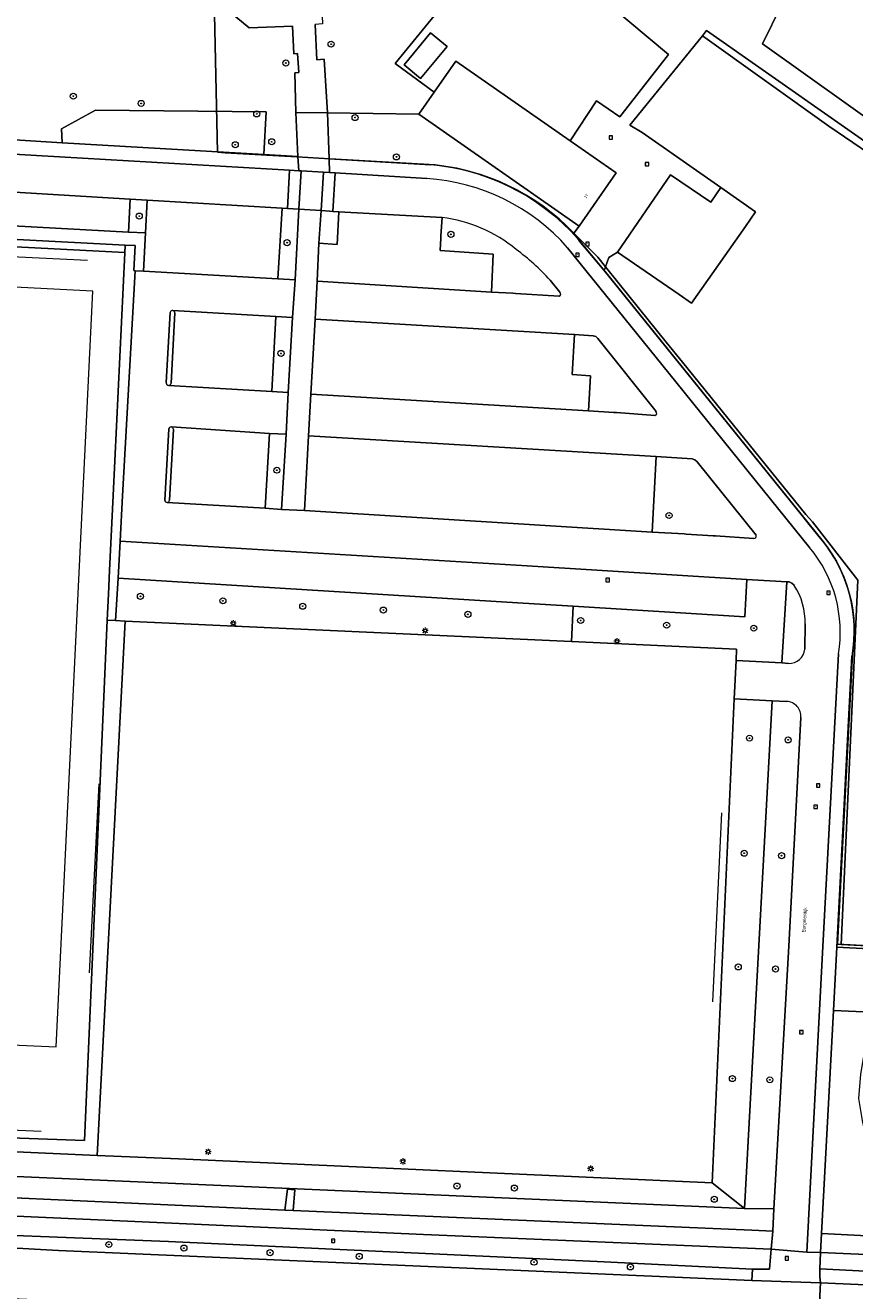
# Model space of a CAD drawing. Header units: metres. Extents: x 207466 to 209466, y 475780 to 477780.
# Tile 41 of 189: x 207701 to 207811, y 476618 to 476785. Entities that reach past the tile are written whole.
import ezdxf

# ---------------------------------------------------------------- set-up
doc = ezdxf.new("R2010")
doc.units = ezdxf.units.M
doc.linetypes.add('IE-TERREINAFSCHEIDING-KUNSTMATIG', pattern=[0])
doc.layers.get('0').update_dxf_attribs({"color": 253, "linetype": 'CONTINUOUS'})
for name, color, linetype, lineweight, true_color in [('B-RO-GR-BEPLANTING_CULTUUR_BODEMBEDEKKER-GV', 7, 'CONTINUOUS', 0, 0x6d8a47), ('B-RO-GR-BEPLANTING_CULTUUR_BOSPLANTSOEN-GV', 7, 'CONTINUOUS', 0, 0x6d8a47), ('B-RO-GR-BOOM-S', 7, 'CONTINUOUS', 0, 0x6d8a47), ('B-RO-GR-GROENVOORZIENING-GV', 7, 'CONTINUOUS', 0, 0x6d8a47), ('B-RO-OG-BEBOUWING-GV', 7, 'CONTINUOUS', 0, 0xa50000), ('B-RO-OG-BEBOUWING_BASSIN-GV', 7, 'CONTINUOUS', 0, 0xa50000)]:
    doc.layers.add(name, color=color, linetype=linetype, lineweight=lineweight, true_color=true_color)
for name, color, linetype, lineweight in [('B-RO-IE-TERREINAFSCHEIDING_KUNSTMATIG_HEKWERK-G', 253, 'IE-TERREINAFSCHEIDING-KUNSTMATIG', 0), ('B-RO-KL-ET_LS_OV_LICHTMAST-S', 253, 'CONTINUOUS', 0), ('B-RO-OG-BEBOUWING-T18', 7, 'CONTINUOUS', 0), ('B-RO-OG-TERREIN_CULTUURSCHEIDING-GV', 253, 'CONTINUOUS', 0), ('B-RO-OG-TOPOGRAFIE-T18', 7, 'CONTINUOUS', 0), ('B-RO-RI-GWA_RIOOLPUT-S', 253, 'CONTINUOUS', 0), ('B-RO-VH-VERHARDING_ASFALT-GV', 253, 'CONTINUOUS', 0), ('B-RO-VH-VERHARDING_BETONSTRAATSTEEN-GV', 253, 'CONTINUOUS', 0), ('B-RO-VH-VERHARDING_OPEN-GV', 253, 'CONTINUOUS', 0), ('B-RO-VH-VERHARDING_STRAATBAKSTEEN-GV', 253, 'CONTINUOUS', 0), ('B-RO-VH-VERHARDING_TEGEL-GV', 253, 'CONTINUOUS', 0), ('B-WE-KG-GRENS_PERCEEL-GV', 150, 'CONTINUOUS', 18)]:
    doc.layers.add(name, color=color, linetype=linetype, lineweight=lineweight)
doc.styles.add('NLCS-ISO', font='NLCS-ISO.ttf')
doc.styles.add('NLCS-ISO-M200-T18', font='NLCS-ISO.ttf', dxfattribs={"height": 1.8})

# ---------------------------------------------------------------- blocks, each defined once
blk = doc.blocks.new('SKL-ET_OV_LICHTMAST-SO1')
at = {"color": 0, "linetype": 'ByBlock', "lineweight": -2}
blk.add_circle((0, 0), 1, dxfattribs=at)
for points in [[(-1.25, 0), (-2, 0)], [(-1.4142, 1.4142), (-0.8839, 0.8839)], [(0, 2), (0, 1.25)], [(0.8839, 0.8839), (1.4142, 1.4142)], [(2, 0), (1.25, 0)], [(-1.4142, -1.4142), (-0.8839, -0.8839)], [(0, -1.25), (0, -2)], [(0.8839, -0.8839), (1.4142, -1.4142)]]:
    blk.add_open_spline(points, degree=1, dxfattribs=at)
blk = doc.blocks.new('SRI-PUT_INSPECTIEPUT_RIOOLPUT-SO1')
at = {"color": 0, "linetype": 'ByBlock', "lineweight": -2, "flags": 128}
blk.add_lwpolyline([(-1.125, -1.125), (1.125, -1.125), (1.125, 1.125), (-1.125, 1.125), (-1.125, -1.125)], dxfattribs=at)
at = {"color": 0, "linetype": 'ByBlock', "lineweight": -2, "insert": (0, 0.2828), "char_height": 1.5, "attachment_point": 5, "line_spacing_factor": 0.8, "style": 'NLCS-ISO'}
blk.add_mtext('{\\C0;r}', dxfattribs=at)
blk = doc.blocks.new('SGR-BOOM_01-SO1')
at = {"linetype": 'Continuous'}
h = blk.add_hatch(color=0, dxfattribs=at)
edge = h.paths.add_edge_path()
edge.add_arc((0, 0), 0.25, 0, 360)
at = {"color": 0, "linetype": 'ByBlock', "lineweight": -2}
for radius in [2, 0.25]:
    blk.add_circle((0, 0), radius, dxfattribs=at)

msp = doc.modelspace()

# ---------------------------------------------------------------- linework, layer by layer
at = {"layer": 'B-RO-GR-BEPLANTING_CULTUUR_BODEMBEDEKKER-GV', "flags": 128}
for points in [[(207740.97, 476773.38), (207741.16, 476767.31), (207754.61, 476766.49)], [(207773.52, 476757.48), (207774.24, 476758.41), (207753.04, 476773.2), (207740.97, 476773.38)], [(207801.7, 476711.36), (207796.38, 476711.67), (207796.12, 476706.72), (207773.43, 476708.15), (207773.22, 476703.47), (207795.02, 476702.46), (207794.99, 476700.97), (207801.01, 476700.63), (207801.7, 476711.36)], [(207791.8, 476631.87), (207796.08, 476628.51), (207799.76, 476695.63), (207794.74, 476695.89), (207791.8, 476631.87)], [(207645.29, 476638.46), (207645.29, 476635.15), (207669.67, 476634.05), (207796.08, 476628.51), (207791.8, 476631.87), (207721.26, 476635.04), (207710.5, 476635.52), (207645.29, 476638.46)]]:
    msp.add_lwpolyline(points, dxfattribs=at)
at = {"layer": 'B-RO-GR-BEPLANTING_CULTUUR_BODEMBEDEKKER-GV'}
msp.add_arc((207752.28, 476737.28), 29.31, 43.5772, 85.4578, dxfattribs=at)
at = {"layer": 'B-RO-GR-BEPLANTING_CULTUUR_BOSPLANTSOEN-GV', "flags": 128}
msp.add_lwpolyline([(207705.88, 476769.43), (207732.53, 476767.87), (207732.86, 476773.49), (207710.29, 476773.73), (207705.77, 476771.28), (207705.88, 476769.43)], dxfattribs=at)
at = {"layer": 'B-RO-GR-GROENVOORZIENING-GV', "flags": 128}
for points in [[(207790.52, 476783.56), (207807.23, 476771.61), (207815.67, 476765.87), (207816.22, 476766.62), (207791.08, 476784.26), (207790.52, 476783.56)], [(207717.1, 476761.82), (207714.86, 476761.95), (207714.63, 476757.6), (207716.87, 476757.49), (207717.1, 476761.82)], [(207737.18, 476760.62), (207735.65, 476760.72), (207734.95, 476760.76), (207734.41, 476751.41), (207736.66, 476751.28), (207737.18, 476760.62)], [(207742.46, 476760.3), (207741.67, 476760.35), (207741.2, 476760.38), (207740.11, 476760.45), (207739.82, 476756.14), (207742.23, 476755.95), (207742.46, 476760.3)], [(207645.29, 476759.49), (207645.29, 476758.49), (207714.17, 476754.89), (207714.22, 476755.89), (207645.29, 476759.49)], [(207756.12, 476759.53), (207755.96, 476757.1), (207755.93, 476756.8), (207755.87, 476755.16), (207762.86, 476754.7), (207762.62, 476749.67), (207765.45, 476749.53), (207765.8, 476749.5), (207771.58, 476749.15)], [(207715.53, 476752.48), (207715.37, 476752.52), (207715.54, 476755.82), (207714.22, 476755.89), (207714.17, 476754.89), (207714.17, 476754.88), (207712.63, 476722.77), (207712.15, 476712.85), (207712.01, 476709.73), (207711.84, 476706.29), (207712.93, 476706.24), (207713.28, 476711.85), (207713.54, 476716.74), (207713.87, 476722.74), (207715.53, 476752.48)], [(207771.69, 476749.67), (207770.39, 476751.24)], [(207734.14, 476746.45), (207733.58, 476736.51), (207735.77, 476736.39), (207736.34, 476746.31), (207734.14, 476746.45)], [(207776.06, 476743.91), (207773.63, 476744.05), (207773.3, 476738.78), (207775.75, 476738.61), (207775.46, 476733.95), (207778.82, 476733.75), (207779.15, 476733.73), (207784.26, 476733.34)], [(207784.39, 476733.89), (207776.7, 476743.53), (207776.42, 476743.78), (207776.06, 476743.91)], [(207733.29, 476730.99), (207732.71, 476721.08), (207734.89, 476720.94), (207735.49, 476730.87), (207733.29, 476730.99)], [(207784.42, 476727.93), (207783.89, 476717.93), (207788.11, 476717.7), (207788.39, 476717.66), (207791.96, 476717.45), (207792.27, 476717.44), (207797.32, 476717.09)], [(207797.62, 476717.52), (207789.82, 476727.24), (207789.52, 476727.48), (207789.15, 476727.62), (207784.42, 476727.93)]]:
    msp.add_lwpolyline(points, dxfattribs=at)
at = {"layer": 'B-RO-GR-GROENVOORZIENING-GV'}
for centre, radius, start, end in [((207753.86, 476740.88), 18.78, 66.7338, 83.0926), ((207753.08, 476739.53), 20.34, 50.9172, 66.2267), ((207746.64, 476729.59), 32.14, 42.3668, 53.1762), ((207771.48, 476749.44), 0.311, 289.4167, 47.1609), ((207784.17, 476733.65), 0.319, 285.3559, 48.0107), ((207797.32, 476717.42), 0.322, 270.1611, 19.3722)]:
    msp.add_arc(centre, radius, start, end, dxfattribs=at)
at = {"layer": 'B-RO-IE-TERREINAFSCHEIDING_KUNSTMATIG_HEKWERK-G', "flags": 128}
for points in [[(207754.61, 476766.49), (207741.16, 476767.31)], [(207645.29, 476759.49), (207714.22, 476755.89), (207714.17, 476754.88), (207712.63, 476722.77), (207712.15, 476712.85), (207712.01, 476709.73), (207711.84, 476706.29), (207712.93, 476706.24), (207714.19, 476706.18), (207773.22, 476703.47), (207795.02, 476702.46), (207794.99, 476700.97)], [(207645.29, 476756.98), (207709.23, 476753.9)], [(207773.52, 476757.48), (207774.37, 476756.61)], [(207774.37, 476756.61), (207776.7, 476754.27), (207777.71, 476753.02)], [(207777.71, 476753.02), (207780.99, 476748.95)], [(207785.73, 476743.07), (207780.99, 476748.95)], [(207787.89, 476740.39), (207785.73, 476743.07)], [(207804.22, 476720.25), (207787.89, 476740.39)], [(207805.08, 476719.28), (207804.22, 476720.25)], [(207821.91, 476662.73), (207819.42, 476662.86), (207808.88, 476663.41), (207811.07, 476711.57), (207805.08, 476719.28)], [(207794.99, 476700.97), (207794.74, 476695.89)], [(207645.29, 476638.46), (207710.5, 476635.52), (207721.26, 476635.04), (207791.8, 476631.87), (207794.74, 476695.89)], [(207710.7, 476684.63), (207709.43, 476659.66)], [(207793.03, 476680.82), (207791.88, 476655.82)], [(207645.29, 476641.24), (207703.09, 476638.7)]]:
    msp.add_lwpolyline(points, dxfattribs=at)
at = {"layer": 'B-RO-OG-BEBOUWING-GV', "flags": 128}
for points in [[(207753.24, 476777.92), (207756.76, 476782.15), (207754.58, 476783.96), (207751.07, 476779.73), (207753.24, 476777.92)], [(207755.07, 476776.11), (207753.04, 476773.2), (207774.24, 476758.41), (207779.1, 476765.43), (207773.02, 476769.67), (207757.93, 476780.23), (207755.07, 476776.11)], [(207792.94, 476763.49), (207791.64, 476761.58), (207786.32, 476765.18), (207779.31, 476754.96), (207787.43, 476749.36), (207789.09, 476748.22), (207796.21, 476758.34), (207797.55, 476760.3), (207792.94, 476763.49)]]:
    msp.add_lwpolyline(points, dxfattribs=at)
at = {"layer": 'B-RO-OG-BEBOUWING_BASSIN-GV', "flags": 128}
msp.add_lwpolyline([(207832.27, 476758.39), (207845.85, 476774.7), (207812.98, 476802.07), (207800.96, 476787.61), (207798.49, 476782.49), (207832.27, 476758.39)], dxfattribs=at)
at = {"layer": 'B-RO-OG-TERREIN_CULTUURSCHEIDING-GV', "flags": 128}
for points in [[(207763.56, 476796.64), (207759.26, 476800.19), (207750.79, 476807.19), (207746.3, 476801.83), (207746.71, 476801.6), (207739.93, 476793.51), (207740.3, 476785.14), (207739.31, 476785.06), (207739.56, 476780.4), (207740.53, 476780.46), (207740.97, 476773.38), (207753.04, 476773.2), (207755.07, 476776.11), (207749.89, 476779.92), (207763.56, 476796.64)], [(207699.57, 476769.8), (207705.88, 476769.43), (207705.77, 476771.28), (207710.29, 476773.73), (207732.86, 476773.49), (207732.53, 476767.87), (207737.05, 476767.6), (207736.75, 476773.44), (207736.62, 476778.68), (207737.18, 476778.7), (207736.98, 476781.22), (207736.5, 476781.2), (207736.31, 476784.84), (207730.59, 476784.62), (207723.53, 476790.5), (207705.52, 476799.2), (207704.84, 476799.53), (207695.48, 476804.08)], [(207770.18, 476793.72), (207764.89, 476795.54), (207763.56, 476796.64), (207749.89, 476779.92), (207755.07, 476776.11), (207757.93, 476780.23), (207773.02, 476769.67), (207776.53, 476774.96), (207779.6, 476772.83), (207786.05, 476781.11), (207772.33, 476792.59), (207770.18, 476793.72)], [(207753.24, 476777.92), (207751.07, 476779.73), (207754.58, 476783.96), (207756.76, 476782.15), (207753.24, 476777.92)], [(207815.67, 476765.87), (207807.23, 476771.61), (207790.52, 476783.56), (207780.93, 476771.74), (207782.55, 476770.76), (207792.94, 476763.49), (207797.55, 476760.3), (207796.21, 476758.34), (207789.09, 476748.22), (207787.43, 476749.36), (207779.31, 476754.96), (207778.17, 476754.24), (207777.71, 476753.02), (207780.99, 476748.95), (207785.73, 476743.07), (207787.89, 476740.39), (207804.22, 476720.25), (207805.08, 476719.28), (207811.07, 476711.57), (207808.88, 476663.41), (207821.91, 476662.73)], [(207645.29, 476758.49), (207645.29, 476639.76), (207708.81, 476637.49), (207711.84, 476706.29), (207712.01, 476709.73), (207712.15, 476712.85), (207712.63, 476722.77), (207714.17, 476754.88), (207714.17, 476754.89), (207645.29, 476758.49)], [(207645.29, 476753.12), (207645.29, 476652.54), (207705.07, 476649.89), (207709.93, 476749.79), (207645.29, 476753.12)], [(207645.29, 476753.12), (207645.29, 476652.54), (207705.07, 476649.89), (207709.93, 476749.79), (207645.29, 476753.12)], [(207821.91, 476662.73), (207808.88, 476663.41), (207811.07, 476711.57), (207805.08, 476719.28), (207804.22, 476720.25), (207787.89, 476740.39), (207785.73, 476743.07), (207780.99, 476748.95), (207777.71, 476753.02), (207777.52, 476752.53), (207787.54, 476740.13), (207803.84, 476719.96), (207804.64, 476718.96), (207806.17, 476717.06)], [(207773.43, 476708.15), (207766.83, 476708.56), (207713.28, 476711.85), (207712.93, 476706.24), (207714.19, 476706.18), (207773.22, 476703.47), (207773.43, 476708.15)], [(207802.66, 476710.9), (207802.36, 476711.18), (207801.98, 476711.34), (207801.7, 476711.36), (207801.01, 476700.63), (207801.9, 476700.58)], [(207645.29, 476639.76), (207645.29, 476638.46), (207710.5, 476635.52), (207714.19, 476706.18), (207712.93, 476706.24), (207711.84, 476706.29), (207708.81, 476637.49), (207645.29, 476639.76)], [(207794.74, 476695.89), (207794.99, 476700.97), (207795.02, 476702.46), (207773.22, 476703.47), (207714.19, 476706.18), (207710.5, 476635.52), (207721.26, 476635.04), (207791.8, 476631.87), (207794.74, 476695.89)], [(207804.05, 476702.46), (207804.1, 476705.8)], [(207810.3, 476701.55), (207808.31, 476663.07), (207841.36, 476661.34), (207841.26, 476659.93), (207841.28, 476659.93), (207868.58, 476658.67), (207890.1, 476657.71)], [(207801.66, 476695.53), (207799.76, 476695.63), (207796.08, 476628.51), (207799.98, 476628.47), (207801.95, 476663.18), (207803.53, 476693.43)], [(207814.84, 476654.37), (207807.87, 476654.67), (207806.27, 476625.17), (207817.45, 476624.62), (207817.02, 476629.67), (207815.06, 476632.09), (207813.52, 476634.5), (207812.26, 476637.45), (207811.71, 476640.14), (207811.2, 476643.06), (207811.45, 476646.26), (207811.93, 476648.87), (207813.13, 476651.76), (207814.84, 476654.37)], [(207645.29, 476635.15), (207645.29, 476632.35), (207669.55, 476631.25), (207735.32, 476628.28), (207735.66, 476631.06), (207736.65, 476630.97), (207736.4, 476628.23), (207797.06, 476625.62), (207799.83, 476625.5), (207799.98, 476628.47), (207796.08, 476628.51), (207669.67, 476634.05), (207645.29, 476635.15)], [(207735.32, 476628.28), (207736.4, 476628.23), (207736.65, 476630.97), (207735.66, 476631.06), (207735.32, 476628.28)]]:
    msp.add_lwpolyline(points, dxfattribs=at)
at = {"layer": 'B-RO-OG-TERREIN_CULTUURSCHEIDING-GV'}
for centre, radius, start, end in [((207791.56, 476704.87), 19.04, 349.961, 39.831), ((207795.4, 476706.1), 8.7, 358.0204, 33.4424), ((207801.99, 476702.65), 2.07, 267.3864, 354.8685), ((207801.62, 476693.62), 1.91, 354.5046, 89.0029)]:
    msp.add_arc(centre, radius, start, end, dxfattribs=at)
at = {"layer": 'B-RO-VH-VERHARDING_ASFALT-GV', "flags": 128}
for points in [[(207806.14, 476618.68), (207797.07, 476618.99), (207705.4, 476622.96), (207684.05, 476624.13), (207674.78, 476624.4), (207669.24, 476624.66), (207668.92, 476617.95), (207688.5, 476616.95), (207690.35, 476616.98), (207791.34, 476612.46), (207792.65, 476612.37), (207805.8, 476611.78), (207806.14, 476618.68)], [(207805.8, 476611.78), (207811.31, 476611.54), (207832.35, 476610.59), (207855.67, 476609.58), (207913.03, 476606.96), (207914.54, 476606.88), (207920.72, 476606.65), (207933.52, 476606.18), (207933.82, 476613.04), (207930.59, 476613.18), (207928.61, 476613.27), (207922.91, 476613.39), (207920.72, 476613.49), (207856.6, 476616.41), (207832.43, 476617.34), (207823.04, 476617.91), (207806.14, 476618.68), (207805.8, 476611.78)]]:
    msp.add_lwpolyline(points, dxfattribs=at)
at = {"layer": 'B-RO-VH-VERHARDING_BETONSTRAATSTEEN-GV', "flags": 128}
for points in [[(207645.29, 476766.02), (207646.63, 476765.94), (207649.32, 476765.81), (207662.06, 476765.07), (207664.55, 476764.91), (207679.82, 476764.04), (207682.11, 476763.89), (207697.35, 476762.98), (207699.59, 476762.88), (207714.86, 476761.95), (207717.1, 476761.82), (207734.95, 476760.76), (207735.65, 476760.72), (207735.95, 476765.79), (207702.46, 476767.75), (207682.14, 476768.93)], [(207737.48, 476765.7), (207737.15, 476765.72), (207735.95, 476765.79), (207735.65, 476760.72), (207737.18, 476760.62), (207737.48, 476765.7)], [(207740.43, 476765.52), (207737.48, 476765.7), (207737.18, 476760.62), (207740.11, 476760.45), (207740.43, 476765.52)], [(207741.99, 476765.43), (207741.22, 476765.48), (207740.43, 476765.52), (207740.11, 476760.45), (207741.2, 476760.38), (207741.67, 476760.35), (207741.99, 476765.43)], [(207754.07, 476764.68), (207741.99, 476765.43), (207741.67, 476760.35), (207742.46, 476760.3), (207756.12, 476759.53)], [(207714.86, 476761.95), (207699.59, 476762.88), (207699.36, 476758.43), (207714.63, 476757.6), (207714.86, 476761.95)], [(207734.95, 476760.76), (207717.1, 476761.82), (207716.87, 476757.49), (207716.61, 476752.44), (207734.41, 476751.41), (207734.95, 476760.76)], [(207739.57, 476751.1), (207739.82, 476756.14), (207740.11, 476760.45), (207737.18, 476760.62), (207736.66, 476751.28), (207736.34, 476746.31), (207735.77, 476736.39), (207735.49, 476730.87), (207734.89, 476720.94), (207737.91, 476720.78), (207738.46, 476730.66), (207738.75, 476736.19), (207739.31, 476746.09), (207739.57, 476751.1)], [(207755.93, 476756.8), (207755.96, 476757.1), (207756.12, 476759.53), (207742.46, 476760.3), (207742.23, 476755.95), (207739.82, 476756.14), (207739.57, 476751.1), (207762.62, 476749.67), (207762.86, 476754.7), (207755.87, 476755.16), (207755.93, 476756.8)], [(207804.7, 476715.88), (207786.1, 476738.97), (207772.7, 476755.54)], [(207720.49, 476747.25), (207734.14, 476746.45), (207736.34, 476746.31), (207736.66, 476751.28), (207734.41, 476751.41), (207716.61, 476752.44), (207715.53, 476752.48), (207713.87, 476722.74), (207713.54, 476716.74), (207767.36, 476713.48), (207796.38, 476711.67), (207801.7, 476711.36), (207801.98, 476711.34), (207802.36, 476711.18), (207802.66, 476710.9)], [(207770.39, 476751.24), (207771.69, 476749.67)], [(207771.58, 476749.15), (207765.8, 476749.5), (207765.45, 476749.53), (207762.62, 476749.67), (207739.57, 476751.1), (207739.31, 476746.09), (207773.63, 476744.05), (207776.06, 476743.91), (207776.42, 476743.78), (207776.7, 476743.53), (207784.39, 476733.89)], [(207719.63, 476737.71), (207720.16, 476746.97)], [(207719.96, 476737.34), (207733.58, 476736.51), (207734.14, 476746.45)], [(207720.76, 476746.91), (207720.27, 476737.63)], [(207734.14, 476746.45), (207720.49, 476747.25)], [(207773.63, 476744.05), (207739.31, 476746.09), (207738.75, 476736.19), (207775.46, 476733.95), (207775.75, 476738.61), (207773.3, 476738.78), (207773.63, 476744.05)], [(207720.27, 476731.84), (207720.32, 476731.84), (207733.29, 476730.99), (207735.49, 476730.87), (207735.77, 476736.39), (207733.58, 476736.51), (207719.96, 476737.34)], [(207784.26, 476733.34), (207779.15, 476733.73), (207778.82, 476733.75), (207775.46, 476733.95), (207738.75, 476736.19), (207738.46, 476730.66), (207784.42, 476727.93), (207789.15, 476727.62), (207789.52, 476727.48), (207789.82, 476727.24), (207797.62, 476717.52)], [(207719.43, 476722.18), (207719.96, 476731.53)], [(207720.59, 476731.51), (207720.07, 476722.14)], [(207733.29, 476730.99), (207720.32, 476731.84)], [(207719.77, 476721.85), (207732.71, 476721.08), (207733.29, 476730.99)], [(207784.42, 476727.93), (207738.46, 476730.66), (207737.91, 476720.78), (207783.89, 476717.93), (207784.42, 476727.93)], [(207797.32, 476717.09), (207792.27, 476717.44), (207791.96, 476717.45), (207788.39, 476717.66), (207788.11, 476717.7), (207783.89, 476717.93), (207737.91, 476720.78), (207734.89, 476720.94), (207732.71, 476721.08), (207719.77, 476721.85)], [(207796.38, 476711.67), (207767.36, 476713.48), (207713.54, 476716.74), (207713.28, 476711.85), (207766.83, 476708.56), (207773.43, 476708.15), (207796.12, 476706.72), (207796.38, 476711.67)], [(207804.1, 476705.8), (207804.05, 476702.46)], [(207803.53, 476693.43), (207801.95, 476663.18), (207799.98, 476628.47), (207799.83, 476625.5), (207799.61, 476623.11), (207804.35, 476622.74), (207806.4, 476662.31), (207808.5, 476701.82)], [(207801.9, 476700.58), (207801.01, 476700.63), (207794.99, 476700.97), (207794.74, 476695.89), (207799.76, 476695.63), (207801.66, 476695.53)]]:
    msp.add_lwpolyline(points, dxfattribs=at)
at = {"layer": 'B-RO-VH-VERHARDING_BETONSTRAATSTEEN-GV'}
for centre, radius, start, end in [((207752.44, 476737.82), 26.91, 41.1723, 86.5443), ((207753.86, 476740.88), 18.78, 66.7338, 83.0926), ((207753.08, 476739.53), 20.34, 50.9172, 66.2267), ((207746.64, 476729.59), 32.14, 42.3668, 53.1762), ((207771.48, 476749.44), 0.311, 289.4167, 47.1609), ((207720.46, 476746.95), 0.305, 83.6651, 175.6117), ((207720.46, 476746.95), 0.306, 352.0082, 83.3521), ((207719.95, 476737.66), 0.324, 172.1037, 272.0082), ((207719.95, 476737.66), 0.323, 271.7351, 354.8622), ((207784.17, 476733.65), 0.319, 285.3559, 48.0107), ((207720.27, 476731.53), 0.316, 90.6992, 180.0307), ((207720.27, 476731.53), 0.317, 357.2213, 81.528), ((207719.75, 476722.18), 0.324, 179.4438, 273.6341), ((207719.75, 476722.18), 0.322, 273.7025, 353.9513), ((207797.32, 476717.42), 0.322, 270.1611, 19.3722), ((207791.46, 476704.76), 17.29, 350.2129, 40.0393), ((207795.4, 476706.1), 8.7, 358.0204, 33.4424), ((207801.99, 476702.65), 2.07, 267.3864, 354.8685), ((207801.62, 476693.62), 1.91, 354.5046, 89.0029)]:
    msp.add_arc(centre, radius, start, end, dxfattribs=at)
at = {"layer": 'B-RO-VH-VERHARDING_OPEN-GV', "flags": 128}
msp.add_lwpolyline([(207774.37, 476756.61), (207774.25, 476756.47), (207777.52, 476752.53), (207777.71, 476753.02), (207776.7, 476754.27), (207774.37, 476756.61)], dxfattribs=at)
at = {"layer": 'B-RO-VH-VERHARDING_STRAATBAKSTEEN-GV', "flags": 128}
for points in [[(207683.79, 476625.54), (207684.05, 476624.13), (207705.4, 476622.96), (207797.07, 476618.99), (207797.15, 476620.48), (207777.52, 476621.46), (207719.95, 476624.12), (207683.79, 476625.54)], [(207806.16, 476622.67), (207804.35, 476622.74), (207799.61, 476623.11), (207799.4, 476620.45), (207797.15, 476620.48), (207797.07, 476618.99), (207806.14, 476618.68), (207806.07, 476619.47), (207806.07, 476620.51), (207806.16, 476622.67)], [(207806.07, 476620.51), (207806.07, 476619.47), (207806.14, 476618.68), (207823.04, 476617.91), (207832.43, 476617.34), (207856.6, 476616.41), (207920.72, 476613.49), (207922.91, 476613.39), (207923.12, 476614.85), (207920.72, 476614.99), (207913.56, 476615.4), (207889.74, 476616.52), (207864.59, 476617.52), (207806.07, 476620.51)]]:
    msp.add_lwpolyline(points, dxfattribs=at)
at = {"layer": 'B-RO-VH-VERHARDING_TEGEL-GV', "flags": 128}
for points in [[(207832.27, 476758.39), (207798.49, 476782.49), (207800.96, 476787.61), (207812.98, 476802.07), (207845.85, 476774.7), (207832.27, 476758.39)], [(207772.33, 476792.59), (207786.05, 476781.11), (207779.6, 476772.83), (207776.53, 476774.96), (207773.02, 476769.67), (207779.1, 476765.43), (207774.24, 476758.41), (207773.52, 476757.48), (207774.37, 476756.61), (207776.7, 476754.27), (207777.71, 476753.02), (207778.17, 476754.24), (207779.31, 476754.96), (207786.32, 476765.18), (207791.64, 476761.58), (207792.94, 476763.49), (207782.55, 476770.76), (207780.93, 476771.74), (207790.52, 476783.56), (207791.08, 476784.26), (207816.22, 476766.62)], [(207723.53, 476790.5), (207730.59, 476784.62), (207736.31, 476784.84), (207736.5, 476781.2), (207736.98, 476781.22), (207737.18, 476778.7), (207736.62, 476778.68), (207736.75, 476773.44), (207740.97, 476773.38), (207740.53, 476780.46), (207739.56, 476780.4), (207739.31, 476785.06)], [(207740.97, 476773.38), (207736.75, 476773.44), (207737.05, 476767.6), (207737.15, 476765.72), (207737.48, 476765.7), (207740.43, 476765.52), (207741.22, 476765.48), (207741.16, 476767.31), (207740.97, 476773.38)], [(207682.14, 476768.93), (207702.46, 476767.75), (207735.95, 476765.79), (207737.15, 476765.72), (207737.05, 476767.6), (207732.53, 476767.87), (207705.88, 476769.43), (207699.57, 476769.8), (207682.3, 476770.79), (207681.67, 476769.44)], [(207754.61, 476766.49), (207741.16, 476767.31), (207741.22, 476765.48), (207741.99, 476765.43), (207754.07, 476764.68)], [(207645.29, 476761.28), (207645.29, 476759.49), (207714.22, 476755.89), (207715.54, 476755.82), (207715.37, 476752.52), (207715.53, 476752.48), (207716.61, 476752.44), (207716.87, 476757.49), (207714.63, 476757.6), (207699.36, 476758.43), (207697.08, 476758.52), (207681.8, 476759.34), (207679.56, 476759.44), (207664.27, 476760.28), (207661.79, 476760.39), (207649.09, 476761.1), (207646.33, 476761.22), (207645.29, 476761.28)], [(207806.17, 476717.06), (207804.64, 476718.96), (207803.84, 476719.96), (207787.54, 476740.13), (207777.52, 476752.53), (207774.25, 476756.47), (207774.37, 476756.61), (207773.52, 476757.48)], [(207772.7, 476755.54), (207786.1, 476738.97), (207804.7, 476715.88)], [(207720.16, 476746.97), (207719.63, 476737.71)], [(207720.27, 476737.63), (207720.76, 476746.91)], [(207719.96, 476731.53), (207719.43, 476722.18)], [(207720.07, 476722.14), (207720.59, 476731.51)], [(207720.32, 476731.84), (207720.27, 476731.84)], [(207808.5, 476701.82), (207806.4, 476662.31), (207804.35, 476622.74), (207806.16, 476622.67), (207806.27, 476625.17), (207807.87, 476654.67), (207808.31, 476663.07), (207810.3, 476701.55)], [(207831.59, 476660.32), (207841.26, 476659.93), (207841.36, 476661.34), (207808.31, 476663.07), (207807.87, 476654.67), (207814.84, 476654.37), (207816.03, 476654.32), (207817.26, 476654.27)], [(207736.4, 476628.23), (207735.32, 476628.28), (207669.55, 476631.25), (207669.44, 476628.85), (207753.65, 476625.05), (207799.61, 476623.11), (207799.83, 476625.5), (207797.06, 476625.62), (207736.4, 476628.23)], [(207669.44, 476628.85), (207669.32, 476626.19), (207674.84, 476625.91), (207683.79, 476625.54), (207719.95, 476624.12), (207777.52, 476621.46), (207797.15, 476620.48), (207799.4, 476620.45), (207799.61, 476623.11), (207753.65, 476625.05), (207669.44, 476628.85)], [(207817.45, 476624.62), (207806.27, 476625.17), (207806.16, 476622.67), (207866.19, 476620.01), (207920.72, 476617.73), (207923.29, 476617.62), (207923.43, 476619.94), (207922.81, 476619.96), (207920.72, 476620.04), (207912.57, 476620.36), (207894.39, 476621.07), (207893.68, 476621.1), (207850.02, 476623.24), (207826.16, 476624.2), (207817.45, 476624.62)], [(207806.16, 476622.67), (207806.07, 476620.51), (207864.59, 476617.52), (207889.74, 476616.52), (207913.56, 476615.4), (207920.72, 476614.99), (207923.12, 476614.85), (207923.29, 476617.62), (207920.72, 476617.73), (207866.19, 476620.01), (207806.16, 476622.67)]]:
    msp.add_lwpolyline(points, dxfattribs=at)
at = {"layer": 'B-RO-VH-VERHARDING_TEGEL-GV'}
for centre, radius, start, end in [((207752.28, 476737.28), 29.31, 43.5772, 85.4578), ((207752.44, 476737.82), 26.91, 41.1723, 86.5443), ((207720.46, 476746.95), 0.305, 83.6651, 175.6117), ((207720.46, 476746.95), 0.306, 352.0082, 83.3521), ((207719.95, 476737.66), 0.324, 172.1037, 272.0082), ((207719.95, 476737.66), 0.323, 271.7351, 354.8622), ((207720.27, 476731.53), 0.316, 90.6992, 180.0307), ((207720.27, 476731.53), 0.317, 357.2213, 81.528), ((207719.75, 476722.18), 0.324, 179.4438, 273.6341), ((207719.75, 476722.18), 0.322, 273.7025, 353.9513), ((207791.56, 476704.87), 19.04, 349.961, 39.831), ((207791.46, 476704.76), 17.29, 350.2129, 40.0393)]:
    msp.add_arc(centre, radius, start, end, dxfattribs=at)
at = {"layer": 'B-WE-KG-GRENS_PERCEEL-GV'}
for points in [[(207725.97, 476788.46), (207726.42, 476768.17), (207727.44, 476768.11), (207736.92, 476767.54), (207741.26, 476767.31), (207755.17, 476766.49), (207756.61, 476766.3), (207758.04, 476766.04), (207759.45, 476765.71), (207760.85, 476765.31), (207762.22, 476764.84), (207763.57, 476764.31), (207764.89, 476763.7), (207766.18, 476763.04), (207767.43, 476762.3), (207768.65, 476761.51), (207769.82, 476760.66), (207770.95, 476759.76), (207772.04, 476758.79), (207773.08, 476757.78), (207774.06, 476756.71), (207777.63, 476752.43), (207806.31, 476716.91), (207807.01, 476716), (207807.65, 476715.06), (207808.24, 476714.08), (207808.76, 476713.06), (207809.23, 476712.01), (207809.62, 476710.94), (207809.95, 476709.84), (207810.22, 476708.73), (207810.42, 476707.6), (207810.54, 476706.47), (207810.6, 476705.32), (207810.59, 476704.18), (207810.51, 476703.04), (207810.36, 476701.9), (207808.38, 476663.44), (207890.31, 476659.1)], [(207890.31, 476659.1), (207808.38, 476663.44), (207810.36, 476701.9), (207810.51, 476703.04), (207810.59, 476704.18), (207810.6, 476705.32), (207810.54, 476706.47), (207810.42, 476707.6), (207810.22, 476708.73), (207809.95, 476709.84), (207809.62, 476710.94), (207809.23, 476712.01), (207808.76, 476713.06), (207808.24, 476714.08), (207807.65, 476715.06), (207807.01, 476716), (207806.31, 476716.91), (207777.63, 476752.43), (207774.06, 476756.71), (207773.08, 476757.78), (207772.04, 476758.79), (207770.95, 476759.76), (207769.82, 476760.66), (207768.65, 476761.51), (207767.43, 476762.3), (207766.18, 476763.04), (207764.89, 476763.7), (207763.57, 476764.31), (207762.22, 476764.84), (207760.85, 476765.31), (207759.45, 476765.71), (207758.04, 476766.04), (207756.61, 476766.3), (207755.17, 476766.49), (207741.26, 476767.31), (207736.92, 476767.54), (207727.44, 476768.11), (207726.42, 476768.17), (207725.97, 476788.46)]]:
    msp.add_lwpolyline(points, dxfattribs=at)

# ---------------------------------------------------------------- block references
at = {"layer": 'B-RO-GR-BOOM-S', "xscale": 0.2, "yscale": 0.2, "zscale": 0.2}
for p in [(207741.43, 476782.46), (207735.45, 476779.97), (207707.35, 476775.58), (207716.32, 476774.62), (207731.6, 476773.23), (207744.6, 476772.75), (207733.58, 476769.55), (207728.76, 476769.16), (207750.07, 476767.55), (207716.07, 476759.72), (207735.61, 476756.21), (207757.27, 476757.31), (207734.81, 476741.56), (207734.26, 476726.12), (207786.12, 476720.13), (207716.22, 476709.44), (207727.13, 476708.85), (207737.68, 476708.13), (207748.34, 476707.63), (207759.52, 476707.06), (207774.43, 476706.25), (207785.8, 476705.63), (207797.32, 476705.23), (207796.75, 476690.69), (207801.86, 476690.46), (207796.05, 476675.47), (207800.99, 476675.15), (207795.27, 476660.44), (207800.19, 476660.16), (207794.49, 476645.67), (207799.44, 476645.51), (207758.08, 476631.46), (207765.67, 476631.2), (207792.09, 476629.71), (207712.05, 476623.73), (207721.97, 476623.26), (207733.36, 476622.65), (207745.16, 476622.16), (207768.26, 476621.39), (207781.01, 476620.77)]:
    msp.add_blockref('SGR-BOOM_01-SO1', p, dxfattribs=at)
at = {"layer": 'B-RO-KL-ET_LS_OV_LICHTMAST-S', "xscale": 0.2, "yscale": 0.2, "zscale": 0.2}
for p in [(207728.5, 476705.89), (207753.87, 476704.92), (207779.23, 476703.51), (207725.17, 476636), (207750.92, 476634.73), (207775.75, 476633.77)]:
    msp.add_blockref('SKL-ET_OV_LICHTMAST-SO1', p, dxfattribs=at)
at = {"layer": 'B-RO-RI-GWA_RIOOLPUT-S', "xscale": 0.2, "yscale": 0.2, "zscale": 0.2}
for p in [(207778.4, 476770.1), (207783.2, 476766.6), (207775.32, 476756.03), (207774, 476754.6), (207778, 476711.6), (207807.2, 476709.9), (207805.83, 476684.42), (207805.5, 476681.6), (207803.6, 476651.8), (207741.7, 476624.2), (207801.7, 476621.9)]:
    msp.add_blockref('SRI-PUT_INSPECTIEPUT_RIOOLPUT-SO1', p, dxfattribs=at)

# ---------------------------------------------------------------- texts
at = {"layer": 'B-RO-OG-BEBOUWING-T18', "insert": (207775.16, 476762.37), "char_height": 0.36, "attachment_point": 5, "rotation": 55.4, "line_spacing_factor": 0.8, "style": 'NLCS-ISO-M200-T18'}
msp.add_mtext('{\\fArial|b0|i0|c0|p34;\\C256;1T}', dxfattribs=at)
at = {"layer": 'B-RO-OG-TOPOGRAFIE-T18', "insert": (207804.08, 476666.66), "char_height": 0.45, "attachment_point": 5, "rotation": 86.9, "line_spacing_factor": 0.8, "style": 'NLCS-ISO-M200-T18'}
msp.add_mtext('{\\fArial|b0|i0|c0|p34;\\C256;Borgelerdijk}', dxfattribs=at)

doc.saveas('drawing.dxf')
